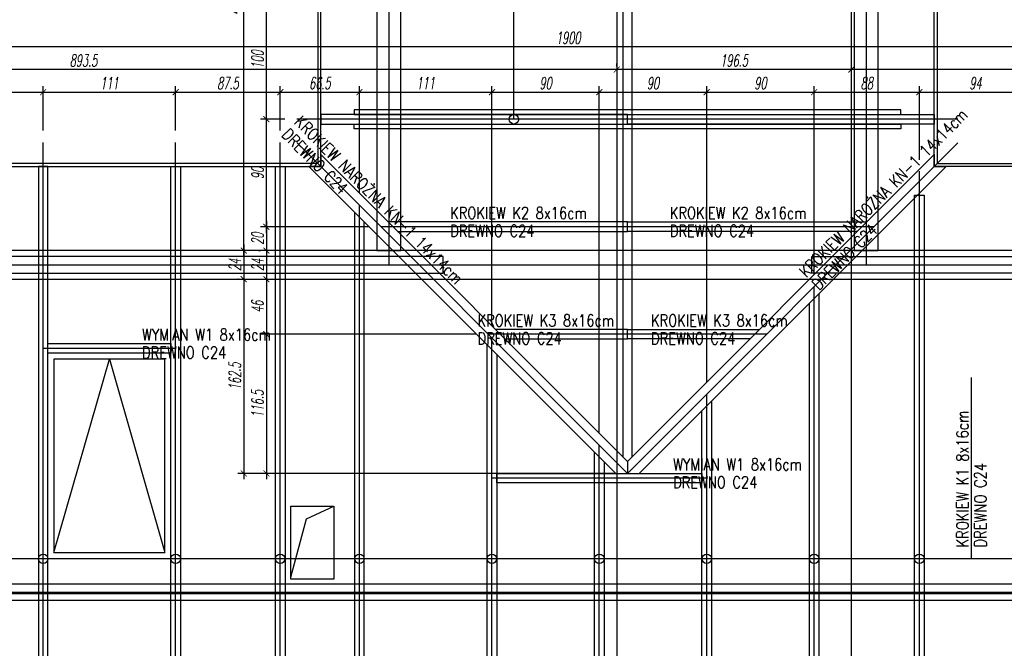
# Model space of a CAD drawing. Header units: millimetres. Extents: x -66901 to 936319, y -323998 to 488548.
# Tile 80 of 84: x 550862 to 559112, y 479422 to 484685. Entities that reach past the tile are written whole.
import ezdxf
from ezdxf.lldxf.tags import DXFTag

# ---------------------------------------------------------------- set-up
doc = ezdxf.new("R2010")
doc.units = ezdxf.units.MM
doc.header["$LTSCALE"] = 5
doc.header["$MEASUREMENT"] = 0
for name, color, linetype in [('K-DREWNO', 15, 'Continuous'), ('k-kleszcze', 41, 'DASHED2'), ('K-OSIE', 1, 'CENTER'), ('K-OTWORY', 3, 'Continuous'), ('K-WYMIARY', 254, 'Continuous'), ('N-20', 254, 'Continuous'), ('N-25', 71, 'Continuous'), ('POMOCNICZE', 8, 'DASHED2'), ('S-25', 71, 'Continuous')]:
    doc.layers.add(name, color=color, linetype=linetype)
doc.styles.add('ROMANS', font='romans.shx', dxfattribs={"width": 0.8, "oblique": 10})
doc.styles.add('WYMIARY', font='romans.shx', dxfattribs={"width": 0.6, "oblique": 10})
tags = doc.linetypes.add('CENTER', pattern=[2, 1.25, -0.25, 0.25, -0.25]).pattern_tags.tags
tags[10:11] = [DXFTag(74, 4), DXFTag(75, 0), DXFTag(340, '0'), DXFTag(46, 1.0), DXFTag(50, 0.0), DXFTag(44, 0.0), DXFTag(45, 0.0)]
tags[8:9] = [DXFTag(74, 4), DXFTag(75, 0), DXFTag(340, '0'), DXFTag(46, 1.0), DXFTag(50, 0.0), DXFTag(44, 0.0), DXFTag(45, 0.0)]
tags[6:7] = [DXFTag(74, 4), DXFTag(75, 0), DXFTag(340, '0'), DXFTag(46, 1.0), DXFTag(50, 0.0), DXFTag(44, 0.0), DXFTag(45, 0.0)]
tags[4:5] = [DXFTag(74, 4), DXFTag(75, 0), DXFTag(340, '0'), DXFTag(46, 1.0), DXFTag(50, 0.0), DXFTag(44, 0.0), DXFTag(45, 0.0)]
tags = doc.linetypes.add('DASHED2', pattern=[0.375, 0.25, -0.125]).pattern_tags.tags
tags[6:7] = [DXFTag(74, 4), DXFTag(75, 0), DXFTag(340, '0'), DXFTag(46, 1.0), DXFTag(50, 0.0), DXFTag(44, 0.0), DXFTag(45, 0.0)]
tags[4:5] = [DXFTag(74, 4), DXFTag(75, 0), DXFTag(340, '0'), DXFTag(46, 1.0), DXFTag(50, 0.0), DXFTag(44, 0.0), DXFTag(45, 0.0)]
doc.dimstyles.new('CM50', dxfattribs={"dimscale": 50, "dimtxt": 2, "dimasz": 1, "dimexe": 1, "dimexo": 2, "dimgap": 0.5, "dimtad": 1, "dimlfac": 0.1, "dimrnd": 0.5, "dimdsep": 46, "dimtxsty": 'WYMIARY', "dimblk": 'ARCHTICK', "dimcen": 0, "dimdle": 1, "dimclrd": 253, "dimclre": 251, "dimclrt": 30, "dimaunit": 1, "dimadec": 0, "dimazin": 0, "dimtfac": 1, "dimtix": 1, "dimtmove": 0, "dimatfit": 3, "dimldrblk": 'ARCHTICK', "dimfxl": 1, "dimtvp": 0.4, "dimtolj": 1, "dimarcsym": 0})

# ---------------------------------------------------------------- blocks, each defined once
blk = doc.blocks.new('_ArchTick')
at = {"color": 0, "linetype": 'ByBlock', "const_width": 0.15}
blk.add_lwpolyline([(-0.5, -0.5), (0.5, 0.5)], dxfattribs=at)
blk = doc.blocks.new('*D6')
at = {"layer": 'Defpoints', "color": 0, "transparency": 16777216}
for p in [(552928.5, 483851.5), (553184.5, 483851.5), (553889.5, 482951.5)]:
    blk.add_point(p, dxfattribs=at)
at = {"layer": 'K-WYMIARY', "color": 253, "lineweight": -2, "transparency": 16777216}
blk.add_line((552928.5, 482901.5), (552928.5, 483901.5), dxfattribs=at)
at = {"layer": 'K-WYMIARY', "color": 251, "lineweight": -2, "transparency": 16777216}
for p, q in [((553084.5, 483851.5), (552878.5, 483851.5)), ((553789.5, 482951.5), (552878.5, 482951.5))]:
    blk.add_line(p, q, dxfattribs=at)
at = {"layer": 'K-WYMIARY', "color": 253, "lineweight": -2, "transparency": 16777216, "xscale": 50, "yscale": 50, "zscale": 50}
for p, rotation in [((552928.5, 483851.5), 90), ((552928.5, 482951.5), 270)]:
    blk.add_blockref('_ArchTick', p, dxfattribs=dict(at, rotation=rotation))
at = {"layer": 'K-WYMIARY', "color": 30, "transparency": 16777216, "insert": (552853.5, 483401.5), "char_height": 100, "attachment_point": 5, "rotation": 90, "style": 'WYMIARY'}
blk.add_mtext('\\A1;90', dxfattribs=at)
blk = doc.blocks.new('*D7')
at = {"layer": 'Defpoints', "color": 0, "transparency": 16777216}
for p in [(552928.5, 484851.5), (553184.5, 484851.5), (553184.5, 483851.5)]:
    blk.add_point(p, dxfattribs=at)
at = {"layer": 'K-WYMIARY', "color": 251, "lineweight": -2, "transparency": 16777216}
for p, q in [((553084.5, 484851.5), (552878.5, 484851.5)), ((553084.5, 483851.5), (552878.5, 483851.5))]:
    blk.add_line(p, q, dxfattribs=at)
at = {"layer": 'K-WYMIARY', "color": 253, "lineweight": -2, "transparency": 16777216}
blk.add_line((552928.5, 483801.5), (552928.5, 484901.5), dxfattribs=at)
at = {"layer": 'K-WYMIARY', "color": 253, "lineweight": -2, "transparency": 16777216, "xscale": 50, "yscale": 50, "zscale": 50}
for p, rotation in [((552928.5, 484851.5), 90), ((552928.5, 483851.5), 270)]:
    blk.add_blockref('_ArchTick', p, dxfattribs=dict(at, rotation=rotation))
at = {"layer": 'K-WYMIARY', "color": 30, "transparency": 16777216, "insert": (552853.5, 484351.5), "char_height": 100, "attachment_point": 5, "rotation": 90, "style": 'WYMIARY'}
blk.add_mtext('\\A1;100', dxfattribs=at)
blk = doc.blocks.new('*D5')
at = {"layer": 'Defpoints', "color": 0, "transparency": 16777216}
for p in [(552738.5, 486851.5), (553184.5, 486851.5), (552825.5, 482751.5)]:
    blk.add_point(p, dxfattribs=at)
at = {"layer": 'K-WYMIARY', "color": 251, "lineweight": -2, "transparency": 16777216}
for p, q in [((553084.5, 486851.5), (552688.5, 486851.5)), ((552725.5, 482751.5), (552688.5, 482751.5))]:
    blk.add_line(p, q, dxfattribs=at)
at = {"layer": 'K-WYMIARY', "color": 253, "lineweight": -2, "transparency": 16777216}
blk.add_line((552738.5, 482701.5), (552738.5, 486901.5), dxfattribs=at)
at = {"layer": 'K-WYMIARY', "color": 253, "lineweight": -2, "transparency": 16777216, "xscale": 50, "yscale": 50, "zscale": 50}
for p, rotation in [((552738.5, 486851.5), 90), ((552738.5, 482751.5), 270)]:
    blk.add_blockref('_ArchTick', p, dxfattribs=dict(at, rotation=rotation))
at = {"layer": 'K-WYMIARY', "color": 30, "transparency": 16777216, "insert": (552663.5, 484801.5), "char_height": 100, "attachment_point": 5, "rotation": 90, "style": 'WYMIARY'}
blk.add_mtext('\\A1;410', dxfattribs=at)
blk = doc.blocks.new('*D86')
at = {"layer": 'Defpoints', "color": 0, "transparency": 16777216}
for p in [(551058.3, 484078), (550188.4, 483656.5), (551058.3, 483656.5)]:
    blk.add_point(p, dxfattribs=at)
at = {"layer": 'K-WYMIARY', "color": 251, "lineweight": -2, "transparency": 16777216}
for p, q in [((550188.4, 483756.5), (550188.4, 484128)), ((551058.3, 483756.5), (551058.3, 484128))]:
    blk.add_line(p, q, dxfattribs=at)
at = {"layer": 'K-WYMIARY', "color": 253, "lineweight": -2, "transparency": 16777216}
blk.add_line((550138.4, 484078), (551108.3, 484078), dxfattribs=at)
at = {"layer": 'K-WYMIARY', "color": 253, "lineweight": -2, "transparency": 16777216, "xscale": 50, "yscale": 50, "zscale": 50, "rotation": 180}
blk.add_blockref('_ArchTick', (550188.4, 484078), dxfattribs=at)
at = {"layer": 'K-WYMIARY', "color": 253, "lineweight": -2, "transparency": 16777216, "xscale": 50, "yscale": 50, "zscale": 50}
blk.add_blockref('_ArchTick', (551058.3, 484078), dxfattribs=at)
at = {"layer": 'K-WYMIARY', "color": 30, "transparency": 16777216, "insert": (550623.4, 484153), "char_height": 100, "attachment_point": 5, "style": 'WYMIARY'}
blk.add_mtext('\\A1;87', dxfattribs=at)
blk = doc.blocks.new('*D87')
at = {"layer": 'Defpoints', "color": 0, "transparency": 16777216}
for p in [(552168.3, 484078), (551058.3, 483656.5), (552168.3, 483656.5)]:
    blk.add_point(p, dxfattribs=at)
at = {"layer": 'K-WYMIARY', "color": 251, "lineweight": -2, "transparency": 16777216}
for p, q in [((551058.3, 483756.5), (551058.3, 484128)), ((552168.3, 483756.5), (552168.3, 484128))]:
    blk.add_line(p, q, dxfattribs=at)
at = {"layer": 'K-WYMIARY', "color": 253, "lineweight": -2, "transparency": 16777216}
blk.add_line((551008.3, 484078), (552218.3, 484078), dxfattribs=at)
at = {"layer": 'K-WYMIARY', "color": 253, "lineweight": -2, "transparency": 16777216, "xscale": 50, "yscale": 50, "zscale": 50, "rotation": 180}
blk.add_blockref('_ArchTick', (551058.3, 484078), dxfattribs=at)
at = {"layer": 'K-WYMIARY', "color": 253, "lineweight": -2, "transparency": 16777216, "xscale": 50, "yscale": 50, "zscale": 50}
blk.add_blockref('_ArchTick', (552168.3, 484078), dxfattribs=at)
at = {"layer": 'K-WYMIARY', "color": 30, "transparency": 16777216, "insert": (551613.3, 484153), "char_height": 100, "attachment_point": 5, "style": 'WYMIARY'}
blk.add_mtext('\\A1;111', dxfattribs=at)
blk = doc.blocks.new('*D88')
at = {"layer": 'Defpoints', "color": 0, "transparency": 16777216}
for p in [(553044.9, 484078), (552168.3, 483656.5), (553044.9, 483656.5)]:
    blk.add_point(p, dxfattribs=at)
at = {"layer": 'K-WYMIARY', "color": 251, "lineweight": -2, "transparency": 16777216}
for p, q in [((552168.3, 483756.5), (552168.3, 484128)), ((553044.9, 483756.5), (553044.9, 484128))]:
    blk.add_line(p, q, dxfattribs=at)
at = {"layer": 'K-WYMIARY', "color": 253, "lineweight": -2, "transparency": 16777216}
blk.add_line((552118.3, 484078), (553094.9, 484078), dxfattribs=at)
at = {"layer": 'K-WYMIARY', "color": 253, "lineweight": -2, "transparency": 16777216, "xscale": 50, "yscale": 50, "zscale": 50, "rotation": 180}
blk.add_blockref('_ArchTick', (552168.3, 484078), dxfattribs=at)
at = {"layer": 'K-WYMIARY', "color": 253, "lineweight": -2, "transparency": 16777216, "xscale": 50, "yscale": 50, "zscale": 50}
blk.add_blockref('_ArchTick', (553044.9, 484078), dxfattribs=at)
at = {"layer": 'K-WYMIARY', "color": 30, "transparency": 16777216, "insert": (552606.6, 484153), "char_height": 100, "attachment_point": 5, "style": 'WYMIARY'}
blk.add_mtext('\\A1;87.5', dxfattribs=at)
blk = doc.blocks.new('*D89')
at = {"layer": 'Defpoints', "color": 0, "transparency": 16777216}
for p in [(553708.3, 484078), (553044.9, 483656.5), (553708.3, 483132.6)]:
    blk.add_point(p, dxfattribs=at)
at = {"layer": 'K-WYMIARY', "color": 251, "lineweight": -2, "transparency": 16777216}
for p, q in [((553044.9, 483756.5), (553044.9, 484128)), ((553708.3, 483232.6), (553708.3, 484128))]:
    blk.add_line(p, q, dxfattribs=at)
at = {"layer": 'K-WYMIARY', "color": 253, "lineweight": -2, "transparency": 16777216}
blk.add_line((552994.9, 484078), (553758.3, 484078), dxfattribs=at)
at = {"layer": 'K-WYMIARY', "color": 253, "lineweight": -2, "transparency": 16777216, "xscale": 50, "yscale": 50, "zscale": 50, "rotation": 180}
blk.add_blockref('_ArchTick', (553044.9, 484078), dxfattribs=at)
at = {"layer": 'K-WYMIARY', "color": 253, "lineweight": -2, "transparency": 16777216, "xscale": 50, "yscale": 50, "zscale": 50}
blk.add_blockref('_ArchTick', (553708.3, 484078), dxfattribs=at)
at = {"layer": 'K-WYMIARY', "color": 30, "transparency": 16777216, "insert": (553376.6, 484153), "char_height": 100, "attachment_point": 5, "style": 'WYMIARY'}
blk.add_mtext('\\A1;66.5', dxfattribs=at)
blk = doc.blocks.new('*D90')
at = {"layer": 'Defpoints', "color": 0, "transparency": 16777216}
for p in [(554818.4, 484078), (553708.3, 483132.6), (554818.4, 482022.6)]:
    blk.add_point(p, dxfattribs=at)
at = {"layer": 'K-WYMIARY', "color": 251, "lineweight": -2, "transparency": 16777216}
for p, q in [((553708.3, 483232.6), (553708.3, 484128)), ((554818.4, 482122.6), (554818.4, 484128))]:
    blk.add_line(p, q, dxfattribs=at)
at = {"layer": 'K-WYMIARY', "color": 253, "lineweight": -2, "transparency": 16777216}
blk.add_line((553658.3, 484078), (554868.4, 484078), dxfattribs=at)
at = {"layer": 'K-WYMIARY', "color": 253, "lineweight": -2, "transparency": 16777216, "xscale": 50, "yscale": 50, "zscale": 50, "rotation": 180}
blk.add_blockref('_ArchTick', (553708.3, 484078), dxfattribs=at)
at = {"layer": 'K-WYMIARY', "color": 253, "lineweight": -2, "transparency": 16777216, "xscale": 50, "yscale": 50, "zscale": 50}
blk.add_blockref('_ArchTick', (554818.4, 484078), dxfattribs=at)
at = {"layer": 'K-WYMIARY', "color": 30, "transparency": 16777216, "insert": (554263.4, 484153), "char_height": 100, "attachment_point": 5, "style": 'WYMIARY'}
blk.add_mtext('\\A1;111', dxfattribs=at)
blk = doc.blocks.new('*D91')
at = {"layer": 'Defpoints', "color": 0, "transparency": 16777216}
for p in [(555718.4, 484078), (554818.4, 482022.6), (555718.4, 481122.6)]:
    blk.add_point(p, dxfattribs=at)
at = {"layer": 'K-WYMIARY', "color": 251, "lineweight": -2, "transparency": 16777216}
for p, q in [((554818.4, 482122.6), (554818.4, 484128)), ((555718.4, 481222.6), (555718.4, 484128))]:
    blk.add_line(p, q, dxfattribs=at)
at = {"layer": 'K-WYMIARY', "color": 253, "lineweight": -2, "transparency": 16777216}
blk.add_line((554768.4, 484078), (555768.4, 484078), dxfattribs=at)
at = {"layer": 'K-WYMIARY', "color": 253, "lineweight": -2, "transparency": 16777216, "xscale": 50, "yscale": 50, "zscale": 50, "rotation": 180}
blk.add_blockref('_ArchTick', (554818.4, 484078), dxfattribs=at)
at = {"layer": 'K-WYMIARY', "color": 253, "lineweight": -2, "transparency": 16777216, "xscale": 50, "yscale": 50, "zscale": 50}
blk.add_blockref('_ArchTick', (555718.4, 484078), dxfattribs=at)
at = {"layer": 'K-WYMIARY', "color": 30, "transparency": 16777216, "insert": (555268.4, 484153), "char_height": 100, "attachment_point": 5, "style": 'WYMIARY'}
blk.add_mtext('\\A1;90', dxfattribs=at)
blk = doc.blocks.new('*D92')
at = {"layer": 'Defpoints', "color": 0, "transparency": 16777216}
for p in [(556618.4, 484078), (556618.4, 481550.4), (555718.4, 481122.6)]:
    blk.add_point(p, dxfattribs=at)
at = {"layer": 'K-WYMIARY', "color": 251, "lineweight": -2, "transparency": 16777216}
for p, q in [((555718.4, 481222.6), (555718.4, 484128)), ((556618.4, 481650.4), (556618.4, 484128))]:
    blk.add_line(p, q, dxfattribs=at)
at = {"layer": 'K-WYMIARY', "color": 253, "lineweight": -2, "transparency": 16777216}
blk.add_line((555668.4, 484078), (556668.4, 484078), dxfattribs=at)
at = {"layer": 'K-WYMIARY', "color": 253, "lineweight": -2, "transparency": 16777216, "xscale": 50, "yscale": 50, "zscale": 50, "rotation": 180}
blk.add_blockref('_ArchTick', (555718.4, 484078), dxfattribs=at)
at = {"layer": 'K-WYMIARY', "color": 253, "lineweight": -2, "transparency": 16777216, "xscale": 50, "yscale": 50, "zscale": 50}
blk.add_blockref('_ArchTick', (556618.4, 484078), dxfattribs=at)
at = {"layer": 'K-WYMIARY', "color": 30, "transparency": 16777216, "insert": (556168.4, 484153), "char_height": 100, "attachment_point": 5, "style": 'WYMIARY'}
blk.add_mtext('\\A1;90', dxfattribs=at)
blk = doc.blocks.new('*D93')
at = {"layer": 'Defpoints', "color": 0, "transparency": 16777216}
for p in [(557518.4, 484078), (557518.4, 482450.4), (556618.4, 481550.4)]:
    blk.add_point(p, dxfattribs=at)
at = {"layer": 'K-WYMIARY', "color": 251, "lineweight": -2, "transparency": 16777216}
for p, q in [((556618.4, 481650.4), (556618.4, 484128)), ((557518.4, 482550.4), (557518.4, 484128))]:
    blk.add_line(p, q, dxfattribs=at)
at = {"layer": 'K-WYMIARY', "color": 253, "lineweight": -2, "transparency": 16777216}
blk.add_line((556568.4, 484078), (557568.4, 484078), dxfattribs=at)
at = {"layer": 'K-WYMIARY', "color": 253, "lineweight": -2, "transparency": 16777216, "xscale": 50, "yscale": 50, "zscale": 50, "rotation": 180}
blk.add_blockref('_ArchTick', (556618.4, 484078), dxfattribs=at)
at = {"layer": 'K-WYMIARY', "color": 253, "lineweight": -2, "transparency": 16777216, "xscale": 50, "yscale": 50, "zscale": 50}
blk.add_blockref('_ArchTick', (557518.4, 484078), dxfattribs=at)
at = {"layer": 'K-WYMIARY', "color": 30, "transparency": 16777216, "insert": (557068.4, 484153), "char_height": 100, "attachment_point": 5, "style": 'WYMIARY'}
blk.add_mtext('\\A1;90', dxfattribs=at)
blk = doc.blocks.new('*D94')
at = {"layer": 'Defpoints', "color": 0, "transparency": 16777216}
for p in [(558399.9, 484078), (558399.9, 483411.5), (557518.4, 482450.4)]:
    blk.add_point(p, dxfattribs=at)
at = {"layer": 'K-WYMIARY', "color": 251, "lineweight": -2, "transparency": 16777216}
for p, q in [((557518.4, 482550.4), (557518.4, 484128)), ((558399.9, 483511.5), (558399.9, 484128))]:
    blk.add_line(p, q, dxfattribs=at)
at = {"layer": 'K-WYMIARY', "color": 253, "lineweight": -2, "transparency": 16777216}
blk.add_line((557468.4, 484078), (558449.9, 484078), dxfattribs=at)
at = {"layer": 'K-WYMIARY', "color": 253, "lineweight": -2, "transparency": 16777216, "xscale": 50, "yscale": 50, "zscale": 50, "rotation": 180}
blk.add_blockref('_ArchTick', (557518.4, 484078), dxfattribs=at)
at = {"layer": 'K-WYMIARY', "color": 253, "lineweight": -2, "transparency": 16777216, "xscale": 50, "yscale": 50, "zscale": 50}
blk.add_blockref('_ArchTick', (558399.9, 484078), dxfattribs=at)
at = {"layer": 'K-WYMIARY', "color": 30, "transparency": 16777216, "insert": (557959.1, 484153), "char_height": 100, "attachment_point": 5, "style": 'WYMIARY'}
blk.add_mtext('\\A1;88', dxfattribs=at)
blk = doc.blocks.new('*D95')
at = {"layer": 'Defpoints', "color": 0, "transparency": 16777216}
for p in [(559340.6, 484078), (559340.6, 483651), (558399.9, 483411.5)]:
    blk.add_point(p, dxfattribs=at)
at = {"layer": 'K-WYMIARY', "color": 251, "lineweight": -2, "transparency": 16777216}
for p, q in [((558399.9, 483511.5), (558399.9, 484128)), ((559340.6, 483751), (559340.6, 484128))]:
    blk.add_line(p, q, dxfattribs=at)
at = {"layer": 'K-WYMIARY', "color": 253, "lineweight": -2, "transparency": 16777216}
blk.add_line((558349.9, 484078), (559390.6, 484078), dxfattribs=at)
at = {"layer": 'K-WYMIARY', "color": 253, "lineweight": -2, "transparency": 16777216, "xscale": 50, "yscale": 50, "zscale": 50, "rotation": 180}
blk.add_blockref('_ArchTick', (558399.9, 484078), dxfattribs=at)
at = {"layer": 'K-WYMIARY', "color": 253, "lineweight": -2, "transparency": 16777216, "xscale": 50, "yscale": 50, "zscale": 50}
blk.add_blockref('_ArchTick', (559340.6, 484078), dxfattribs=at)
at = {"layer": 'K-WYMIARY', "color": 30, "transparency": 16777216, "insert": (558870.2, 484153), "char_height": 100, "attachment_point": 5, "style": 'WYMIARY'}
blk.add_mtext('\\A1;94', dxfattribs=at)
blk = doc.blocks.new('*D105')
at = {"layer": 'Defpoints', "color": 0, "transparency": 16777216}
for p in [(557829.9, 484268), (557829.9, 484192.5), (563987.9, 484078)]:
    blk.add_point(p, dxfattribs=at)
at = {"layer": 'K-WYMIARY', "color": 251, "lineweight": -2, "transparency": 16777216}
for p, q in [((557829.9, 484292.5), (557829.9, 484318)), ((563987.9, 484178), (563987.9, 484318))]:
    blk.add_line(p, q, dxfattribs=at)
at = {"layer": 'K-WYMIARY', "color": 253, "lineweight": -2, "transparency": 16777216}
blk.add_line((564037.9, 484268), (557779.9, 484268), dxfattribs=at)
at = {"layer": 'K-WYMIARY', "color": 253, "lineweight": -2, "transparency": 16777216, "xscale": 50, "yscale": 50, "zscale": 50, "rotation": 180}
blk.add_blockref('_ArchTick', (557829.9, 484268), dxfattribs=at)
at = {"layer": 'K-WYMIARY', "color": 253, "lineweight": -2, "transparency": 16777216, "xscale": 50, "yscale": 50, "zscale": 50}
blk.add_blockref('_ArchTick', (563987.9, 484268), dxfattribs=at)
at = {"layer": 'K-WYMIARY', "color": 30, "transparency": 16777216, "insert": (560908.9, 484343), "char_height": 100, "attachment_point": 5, "style": 'WYMIARY'}
blk.add_mtext('\\A1;616', dxfattribs=at)
blk = doc.blocks.new('*D106')
at = {"layer": 'Defpoints', "color": 0, "transparency": 16777216}
for p in [(555864.8, 484268), (555864.8, 484192.5), (557829.9, 484192.5)]:
    blk.add_point(p, dxfattribs=at)
at = {"layer": 'K-WYMIARY', "color": 251, "lineweight": -2, "transparency": 16777216}
for p, q in [((555864.8, 484292.5), (555864.8, 484318)), ((557829.9, 484292.5), (557829.9, 484318))]:
    blk.add_line(p, q, dxfattribs=at)
at = {"layer": 'K-WYMIARY', "color": 253, "lineweight": -2, "transparency": 16777216}
blk.add_line((557879.9, 484268), (555814.8, 484268), dxfattribs=at)
at = {"layer": 'K-WYMIARY', "color": 253, "lineweight": -2, "transparency": 16777216, "xscale": 50, "yscale": 50, "zscale": 50, "rotation": 180}
blk.add_blockref('_ArchTick', (555864.8, 484268), dxfattribs=at)
at = {"layer": 'K-WYMIARY', "color": 253, "lineweight": -2, "transparency": 16777216, "xscale": 50, "yscale": 50, "zscale": 50}
blk.add_blockref('_ArchTick', (557829.9, 484268), dxfattribs=at)
at = {"layer": 'K-WYMIARY', "color": 30, "transparency": 16777216, "insert": (556847.3, 484343), "char_height": 100, "attachment_point": 5, "style": 'WYMIARY'}
blk.add_mtext('\\A1;196.5', dxfattribs=at)
blk = doc.blocks.new('*D107')
at = {"layer": 'Defpoints', "color": 0, "transparency": 16777216}
for p in [(546927.9, 484268), (546927.9, 484192.5), (555864.8, 484192.5)]:
    blk.add_point(p, dxfattribs=at)
at = {"layer": 'K-WYMIARY', "color": 251, "lineweight": -2, "transparency": 16777216}
for p, q in [((546927.9, 484292.5), (546927.9, 484318)), ((555864.8, 484292.5), (555864.8, 484318))]:
    blk.add_line(p, q, dxfattribs=at)
at = {"layer": 'K-WYMIARY', "color": 253, "lineweight": -2, "transparency": 16777216}
blk.add_line((555914.8, 484268), (546877.9, 484268), dxfattribs=at)
at = {"layer": 'K-WYMIARY', "color": 253, "lineweight": -2, "transparency": 16777216, "xscale": 50, "yscale": 50, "zscale": 50, "rotation": 180}
blk.add_blockref('_ArchTick', (546927.9, 484268), dxfattribs=at)
at = {"layer": 'K-WYMIARY', "color": 253, "lineweight": -2, "transparency": 16777216, "xscale": 50, "yscale": 50, "zscale": 50}
blk.add_blockref('_ArchTick', (555864.8, 484268), dxfattribs=at)
at = {"layer": 'K-WYMIARY', "color": 30, "transparency": 16777216, "insert": (551396.4, 484343), "char_height": 100, "attachment_point": 5, "style": 'WYMIARY'}
blk.add_mtext('\\A1;893.5', dxfattribs=at)
blk = doc.blocks.new('*D109')
at = {"layer": 'Defpoints', "color": 0, "transparency": 16777216}
for p in [(545957.9, 484458), (545957.9, 483481.5), (564957.9, 483481.5)]:
    blk.add_point(p, dxfattribs=at)
at = {"layer": 'K-WYMIARY', "color": 253, "lineweight": -2, "transparency": 16777216}
blk.add_line((565007.9, 484458), (545907.9, 484458), dxfattribs=at)
at = {"layer": 'K-WYMIARY', "color": 251, "lineweight": -2, "transparency": 16777216}
for p, q in [((545957.9, 483581.5), (545957.9, 484508)), ((564957.9, 483581.5), (564957.9, 484508))]:
    blk.add_line(p, q, dxfattribs=at)
at = {"layer": 'K-WYMIARY', "color": 253, "lineweight": -2, "transparency": 16777216, "xscale": 50, "yscale": 50, "zscale": 50, "rotation": 180}
blk.add_blockref('_ArchTick', (545957.9, 484458), dxfattribs=at)
at = {"layer": 'K-WYMIARY', "color": 253, "lineweight": -2, "transparency": 16777216, "xscale": 50, "yscale": 50, "zscale": 50}
blk.add_blockref('_ArchTick', (564957.9, 484458), dxfattribs=at)
at = {"layer": 'K-WYMIARY', "color": 30, "transparency": 16777216, "insert": (555457.9, 484533), "char_height": 100, "attachment_point": 5, "style": 'WYMIARY'}
blk.add_mtext('\\A1;1900', dxfattribs=at)
blk = doc.blocks.new('*D110')
at = {"layer": 'Defpoints', "color": 0, "transparency": 16777216}
for p in [(553889.5, 482951.5), (552928.5, 482751.5), (552962.5, 482751.5)]:
    blk.add_point(p, dxfattribs=at)
at = {"layer": 'K-WYMIARY', "color": 253, "lineweight": -2, "transparency": 16777216}
blk.add_line((552928.5, 483001.5), (552928.5, 482701.5), dxfattribs=at)
at = {"layer": 'K-WYMIARY', "color": 251, "lineweight": -2, "transparency": 16777216}
for p, q in [((553789.5, 482951.5), (552878.5, 482951.5)), ((552862.5, 482751.5), (552878.5, 482751.5))]:
    blk.add_line(p, q, dxfattribs=at)
at = {"layer": 'K-WYMIARY', "color": 253, "lineweight": -2, "transparency": 16777216, "xscale": 50, "yscale": 50, "zscale": 50}
for p, rotation in [((552928.5, 482951.5), 90), ((552928.5, 482751.5), 270)]:
    blk.add_blockref('_ArchTick', p, dxfattribs=dict(at, rotation=rotation))
at = {"layer": 'K-WYMIARY', "color": 30, "transparency": 16777216, "insert": (552853.5, 482851.5), "char_height": 100, "attachment_point": 5, "rotation": 90, "style": 'WYMIARY'}
blk.add_mtext('\\A1;20', dxfattribs=at)
blk = doc.blocks.new('*D111')
at = {"layer": 'Defpoints', "color": 0, "transparency": 16777216}
for p in [(552962.5, 482751.5), (552928.5, 482511.5), (552962.5, 482511.5)]:
    blk.add_point(p, dxfattribs=at)
at = {"layer": 'K-WYMIARY', "color": 253, "lineweight": -2, "transparency": 16777216}
blk.add_line((552928.5, 482801.5), (552928.5, 482461.5), dxfattribs=at)
at = {"layer": 'K-WYMIARY', "color": 251, "lineweight": -2, "transparency": 16777216}
for p, q in [((552862.5, 482751.5), (552878.5, 482751.5)), ((552862.5, 482511.5), (552878.5, 482511.5))]:
    blk.add_line(p, q, dxfattribs=at)
at = {"layer": 'K-WYMIARY', "color": 253, "lineweight": -2, "transparency": 16777216, "xscale": 50, "yscale": 50, "zscale": 50}
for p, rotation in [((552928.5, 482751.5), 90), ((552928.5, 482511.5), 270)]:
    blk.add_blockref('_ArchTick', p, dxfattribs=dict(at, rotation=rotation))
at = {"layer": 'K-WYMIARY', "color": 30, "transparency": 16777216, "insert": (552853.5, 482631.5), "char_height": 100, "attachment_point": 5, "rotation": 90, "style": 'WYMIARY'}
blk.add_mtext('\\A1;24', dxfattribs=at)
blk = doc.blocks.new('*D112')
at = {"layer": 'Defpoints', "color": 0, "transparency": 16777216}
for p in [(552962.5, 482511.5), (552928.5, 482051.5), (554789.5, 482051.5)]:
    blk.add_point(p, dxfattribs=at)
at = {"layer": 'K-WYMIARY', "color": 253, "lineweight": -2, "transparency": 16777216}
blk.add_line((552928.5, 482561.5), (552928.5, 482001.5), dxfattribs=at)
at = {"layer": 'K-WYMIARY', "color": 251, "lineweight": -2, "transparency": 16777216}
for p, q in [((552862.5, 482511.5), (552878.5, 482511.5)), ((554689.5, 482051.5), (552878.5, 482051.5))]:
    blk.add_line(p, q, dxfattribs=at)
at = {"layer": 'K-WYMIARY', "color": 253, "lineweight": -2, "transparency": 16777216, "xscale": 50, "yscale": 50, "zscale": 50}
for p, rotation in [((552928.5, 482511.5), 90), ((552928.5, 482051.5), 270)]:
    blk.add_blockref('_ArchTick', p, dxfattribs=dict(at, rotation=rotation))
at = {"layer": 'K-WYMIARY', "color": 30, "transparency": 16777216, "insert": (552853.5, 482281.5), "char_height": 100, "attachment_point": 5, "rotation": 90, "style": 'WYMIARY'}
blk.add_mtext('\\A1;46', dxfattribs=at)
blk = doc.blocks.new('*D113')
at = {"layer": 'Defpoints', "color": 0, "transparency": 16777216}
for p in [(554789.5, 482051.5), (552928.5, 480886.5), (555954.5, 480886.5)]:
    blk.add_point(p, dxfattribs=at)
at = {"layer": 'K-WYMIARY', "color": 251, "lineweight": -2, "transparency": 16777216}
for p, q in [((554689.5, 482051.5), (552878.5, 482051.5)), ((555854.5, 480886.5), (552878.5, 480886.5))]:
    blk.add_line(p, q, dxfattribs=at)
at = {"layer": 'K-WYMIARY', "color": 253, "lineweight": -2, "transparency": 16777216}
blk.add_line((552928.5, 482101.5), (552928.5, 480836.5), dxfattribs=at)
at = {"layer": 'K-WYMIARY', "color": 253, "lineweight": -2, "transparency": 16777216, "xscale": 50, "yscale": 50, "zscale": 50}
for p, rotation in [((552928.5, 482051.5), 90), ((552928.5, 480886.5), 270)]:
    blk.add_blockref('_ArchTick', p, dxfattribs=dict(at, rotation=rotation))
at = {"layer": 'K-WYMIARY', "color": 30, "transparency": 16777216, "insert": (552853.5, 481469), "char_height": 100, "attachment_point": 5, "rotation": 90, "style": 'WYMIARY'}
blk.add_mtext('\\A1;116.5', dxfattribs=at)
blk = doc.blocks.new('*D114')
at = {"layer": 'Defpoints', "color": 0, "transparency": 16777216}
for p in [(552825.5, 482751.5), (552738.5, 482511.5), (552794, 482511.5)]:
    blk.add_point(p, dxfattribs=at)
at = {"layer": 'K-WYMIARY', "color": 253, "lineweight": -2, "transparency": 16777216}
blk.add_line((552738.5, 482801.5), (552738.5, 482461.5), dxfattribs=at)
at = {"layer": 'K-WYMIARY', "color": 251, "lineweight": -2, "transparency": 16777216}
for p, q in [((552725.5, 482751.5), (552688.5, 482751.5)), ((552694, 482511.5), (552688.5, 482511.5))]:
    blk.add_line(p, q, dxfattribs=at)
at = {"layer": 'K-WYMIARY', "color": 253, "lineweight": -2, "transparency": 16777216, "xscale": 50, "yscale": 50, "zscale": 50}
for p, rotation in [((552738.5, 482751.5), 90), ((552738.5, 482511.5), 270)]:
    blk.add_blockref('_ArchTick', p, dxfattribs=dict(at, rotation=rotation))
at = {"layer": 'K-WYMIARY', "color": 30, "transparency": 16777216, "insert": (552663.5, 482631.5), "char_height": 100, "attachment_point": 5, "rotation": 90, "style": 'WYMIARY'}
blk.add_mtext('\\A1;24', dxfattribs=at)
blk = doc.blocks.new('*D115')
at = {"layer": 'Defpoints', "color": 0, "transparency": 16777216}
for p in [(552794, 482511.5), (552738.5, 480886.5), (555954.5, 480886.5)]:
    blk.add_point(p, dxfattribs=at)
at = {"layer": 'K-WYMIARY', "color": 253, "lineweight": -2, "transparency": 16777216}
blk.add_line((552738.5, 482561.5), (552738.5, 480836.5), dxfattribs=at)
at = {"layer": 'K-WYMIARY', "color": 251, "lineweight": -2, "transparency": 16777216}
for p, q in [((552694, 482511.5), (552688.5, 482511.5)), ((555854.5, 480886.5), (552688.5, 480886.5))]:
    blk.add_line(p, q, dxfattribs=at)
at = {"layer": 'K-WYMIARY', "color": 253, "lineweight": -2, "transparency": 16777216, "xscale": 50, "yscale": 50, "zscale": 50}
for p, rotation in [((552738.5, 482511.5), 90), ((552738.5, 480886.5), 270)]:
    blk.add_blockref('_ArchTick', p, dxfattribs=dict(at, rotation=rotation))
at = {"layer": 'K-WYMIARY', "color": 30, "transparency": 16777216, "insert": (552663.5, 481699), "char_height": 100, "attachment_point": 5, "rotation": 90, "style": 'WYMIARY'}
blk.add_mtext('\\A1;162.5', dxfattribs=at)

msp = doc.modelspace()

# ---------------------------------------------------------------- linework, layer by layer
at = {"layer": 'K-DREWNO'}
msp.add_line((555954.49, 480985.484), (555954.49, 480886.489), dxfattribs=at)
for points in [[(553854.49, 482751.489), (554054.49, 482751.489), (554054.49, 486931.489), (553854.49, 486931.489)], [(557854.49, 482751.489), (558054.49, 482751.489), (558054.49, 486931.489), (557854.49, 486931.489)], [(553384.49, 483891.489), (553384.49, 483811.489), (555953.814, 483811.489), (555953.814, 483891.489)], [(558523.137, 483891.489), (558523.137, 483811.489), (555953.814, 483811.489), (555953.814, 483891.489)], [(551098.315, 483456.52), (551018.315, 483456.52), (551018.315, 478101.52), (551098.315, 478101.52)], [(552128.297, 483456.52), (552208.297, 483456.52), (552208.297, 478101.52), (552128.297, 478101.52)], [(553004.852, 483456.52), (553084.852, 483456.52), (553084.852, 478101.52), (553004.852, 478101.52)], [(558359.852, 483216.976), (558439.852, 483216.976), (558439.852, 478101.489), (558359.852, 478101.489)], [(554409.49, 482561.489), (554409.49, 482701.489), (545957.889, 482701.489), (545957.889, 482561.489), (554409.49, 482561.489)], [(557498.137, 482561.489), (557498.137, 482701.489), (564957.889, 482701.489), (564957.889, 482561.489), (557498.137, 482561.489)], [(551098.315, 481892.652), (551098.315, 481972.652), (552128.297, 481972.652), (552128.297, 481892.652)], [(554858.361, 480806.489), (554858.361, 480886.489), (556578.361, 480886.489), (556578.361, 480806.489)], [(564957.889, 479961.489), (564957.889, 479821.489), (545957.889, 479821.489), (545957.889, 479961.489)]]:
    msp.add_lwpolyline(points, close=True, dxfattribs=at)
for points in [[(555994.49, 481025.484), (555994.49, 486891.489), (555914.49, 486891.489), (555914.49, 481025.484)], [(555954.49, 480985.484), (553384.49, 483555.484), (553384.49, 483456.489), (553285.495, 483456.489), (555855.495, 480886.489)], [(555954.49, 480985.484), (558524.49, 483555.484), (558524.49, 483456.489), (558623.485, 483456.489), (556053.485, 480886.489)], [(553668.344, 483073.64), (553668.344, 478101.52), (553748.344, 478101.52), (553748.344, 482993.64)], [(554028.485, 482911.489), (555953.814, 482911.489), (555953.814, 482991.489), (553948.485, 482991.489)], [(557880.495, 482911.489), (555953.814, 482911.489), (555953.814, 482991.489), (557960.495, 482991.489)], [(557558.361, 482391.365), (557558.361, 478101.52), (557478.361, 478101.52), (557478.361, 482311.365)], [(554928.485, 482011.489), (555953.814, 482011.489), (555953.814, 482091.489), (554848.485, 482091.489)], [(556980.495, 482011.489), (555953.814, 482011.489), (555953.814, 482091.489), (557060.495, 482091.489)], [(554858.361, 481883.622), (554858.361, 478101.52), (554778.361, 478101.52), (554778.361, 481963.622)], [(556658.361, 481491.365), (556658.361, 478101.52), (556578.361, 478101.52), (556578.361, 481411.365)], [(555758.361, 480983.622), (555758.361, 478101.52), (555678.361, 478101.52), (555678.361, 481063.622)]]:
    msp.add_lwpolyline(points, dxfattribs=at)
at = {"layer": 'k-kleszcze'}
for points in [[(553359.49, 483481.489), (553384.49, 483456.489), (553384.49, 486891.489), (553359.49, 486891.489)], [(558549.49, 483481.489), (558524.49, 483456.489), (558524.49, 486891.489), (558549.49, 486891.489)], [(553665.162, 483931.489), (553665.162, 483891.489), (558243.818, 483891.489), (558243.818, 483931.489)], [(553665.162, 483771.489), (553665.162, 483811.489), (558243.818, 483811.489), (558243.818, 483771.489)], [(545957.889, 483481.489), (545957.889, 483456.489), (553384.49, 483456.489), (553359.49, 483481.489)], [(564957.889, 483481.489), (564957.889, 483456.489), (558524.49, 483456.489), (558549.49, 483481.489)]]:
    msp.add_lwpolyline(points, close=True, dxfattribs=at)
at = {"layer": 'K-OSIE'}
for p, q in [((555864.839, 487985), (555864.839, 471697.5)), ((557829.852, 487985), (557829.852, 471697.5)), ((553954.49, 487131.489), (553954.49, 482631.489)), ((557954.49, 487131.489), (557954.49, 482631.489)), ((558723.137, 483851.489), (553184.49, 483851.489)), ((551058.315, 478101.52), (551058.315, 483656.52)), ((552168.297, 478101.52), (552168.297, 483656.52)), ((553044.852, 478101.52), (553044.852, 483656.52)), ((555954.49, 480886.489), (553184.49, 483656.489)), ((555954.49, 480886.489), (558723.137, 483655.136)), ((558399.852, 478101.489), (558399.852, 483416.976)), ((553708.344, 478101.52), (553708.344, 483132.635)), ((558019.49, 482951.489), (553889.49, 482951.489)), ((545011.277, 482631.489), (566452, 482631.489)), ((557518.361, 478101.52), (557518.361, 482450.36)), ((557119.49, 482051.489), (554789.49, 482051.489)), ((554818.361, 478101.52), (554818.361, 482022.617)), ((552168.297, 481932.652), (551058.315, 481932.652)), ((556618.361, 478101.52), (556618.361, 481550.36)), ((555718.361, 478101.52), (555718.361, 481122.617)), ((556618.361, 480846.489), (554818.361, 480846.489)), ((545011.277, 479881.489), (566452, 479881.489)), ((545757.889, 479891.489), (565157.889, 479891.489))]:
    msp.add_line(p, q, dxfattribs=at)
at = {"layer": 'K-OTWORY'}
msp.add_lwpolyline([(553134.852, 480611.489), (553494.852, 480611.489), (553494.852, 480001.489), (553134.852, 480001.489)], close=True, dxfattribs=at)
at = {"layer": 'N-20'}
for p, q in [((555002.593, 483851.489), (555002.593, 486851.489)), ((564917.889, 480171), (545997.889, 480171))]:
    msp.add_line(p, q, dxfattribs=at)
msp.add_lwpolyline([(546807.889, 482511.489), (564107.889, 482511.489), (564107.889, 482751.489), (546807.889, 482751.489)], close=True, dxfattribs=at)
at = {"layer": 'N-25'}
for centre in [(555002.593, 483851.489), (551058.315, 480171), (552168.297, 480171), (553044.852, 480171), (553708.344, 480171), (554818.361, 480171), (555718.361, 480171), (556618.361, 480171), (557518.361, 480171), (558399.852, 480171)]:
    msp.add_circle(centre, 40, dxfattribs=at)
at = {"layer": 'POMOCNICZE'}
msp.add_lwpolyline([(551148.315, 480223.324), (552078.297, 480223.324), (552078.297, 481842.683), (551148.315, 481842.683)], close=True, dxfattribs=at)
for points in [[(551148.315, 480223.324), (551613.306, 481842.683), (552078.297, 480223.324)], [(553134.852, 480016.489), (553266, 480504.5), (553494.852, 480611.489)]]:
    msp.add_lwpolyline(points, dxfattribs=at)
at = {"layer": 'S-25'}
msp.add_line((558836.286, 480171), (558836.286, 481690.083), dxfattribs=at)

# ---------------------------------------------------------------- texts
at = {"layer": 'S-25', "style": 'ROMANS', "width": 0.8}
for s, rotation, p in [('KROKIEW NAROŻNA KN-1 14x14cm', 315, (553155.721, 483819.607)), ('KROKIEW NAROŻNA KN-1 14x14cm', 45, (557452.867, 482519.216)), ('DREWNO C24', 315, (553049.655, 483713.541)), ('KROKIEW K2 8x16cm', 0, (554468.549, 483016.489)), ('KROKIEW K2 8x16cm', 0, (556309.049, 483016.489)), ('DREWNO C24', 0, (554468.549, 482866.489)), ('DREWNO C24', 0, (556309.049, 482866.489)), ('DREWNO C24', 45, (557558.933, 482413.15)), ('KROKIEW K3 8x16cm', 0, (554697.549, 482116.489)), ('KROKIEW K3 8x16cm', 0, (556151.549, 482116.489)), ('WYMIAN W1 8x16cm', 0, (551886.049, 481997.652)), ('DREWNO C24', 0, (554697.549, 481966.489)), ('DREWNO C24', 0, (556151.549, 481966.489)), ('DREWNO C24', 0, (551886.049, 481847.652)), ('KROKIEW K1 8x16cm', 90, (558811.286, 480267.049)), ('WYMIAN W1 8x16cm', 0, (556336.112, 480911.489)), ('DREWNO C24', 90, (558961.286, 480267.049)), ('DREWNO C24', 0, (556336.112, 480761.489))]:
    msp.add_text(s, height=100, rotation=rotation, dxfattribs=at).set_placement(p)

# ---------------------------------------------------------------- dimensions: what is measured, and where the dimension line sits
at = {"layer": 'K-WYMIARY'}
for base, p1, p2, picture, middle in [((552738.5, 486851.489), (552825.5, 482751.489), (553184.49, 486851.489), '*D5', (552663.5, 484801.489)), ((552928.5, 484851.489), (553184.49, 483851.489), (553184.49, 484851.489), '*D7', (552853.5, 484351.489)), ((552928.5, 483851.489), (553889.49, 482951.489), (553184.49, 483851.489), '*D6', (552853.5, 483401.489)), ((552928.5, 482751.489), (553889.49, 482951.489), (552962.5, 482751.489), '*D110', (552853.5, 482851.489)), ((552738.5, 482511.489), (552825.5, 482751.489), (552794, 482511.489), '*D114', (552663.5, 482631.489)), ((552928.5, 482511.489), (552962.5, 482751.489), (552962.5, 482511.489), '*D111', (552853.5, 482631.489)), ((552738.5, 480886.489), (552794, 482511.489), (555954.49, 480886.489), '*D115', (552663.5, 481698.989)), ((552928.5, 482051.489), (552962.5, 482511.489), (554789.49, 482051.489), '*D112', (552853.5, 482281.489)), ((552928.5, 480886.489), (554789.49, 482051.489), (555954.49, 480886.489), '*D113', (552853.5, 481468.989))]:
    dim = msp.add_linear_dim(base=base, p1=p1, p2=p2, angle=90, dimstyle='CM50', override={"dimtmove": 1, "dimfxl": 0}, dxfattribs=at)
    dim.commit()
    dim.dimension.update_dxf_attribs({"geometry": picture, "text_midpoint": middle})
for base, p1, p2, picture, middle in [((545957.889, 484458), (564957.889, 483481.489), (545957.889, 483481.489), '*D109', (555457.889, 484533)), ((546927.8887, 484268), (555864.8385, 484192.5), (546927.8887, 484192.5), '*D107', (551396.3636, 484343)), ((555864.839, 484268), (557829.852, 484192.5), (555864.839, 484192.5), '*D106', (556847.345, 484343)), ((557829.852, 484268), (563987.882, 484078), (557829.852, 484192.5), '*D105', (560908.867, 484343)), ((551058.315, 484078), (550188.39, 483656.52), (551058.315, 483656.52), '*D86', (550623.353, 484153)), ((552168.297, 484078), (551058.315, 483656.52), (552168.297, 483656.52), '*D87', (551613.306, 484153)), ((553044.852, 484078), (552168.297, 483656.52), (553044.852, 483656.52), '*D88', (552606.575, 484153)), ((553708.344, 484078), (553044.852, 483656.52), (553708.344, 483132.635), '*D89', (553376.598, 484153)), ((554818.361, 484078), (553708.344, 483132.635), (554818.361, 482022.617), '*D90', (554263.352, 484153)), ((555718.361, 484078), (554818.361, 482022.617), (555718.361, 481122.617), '*D91', (555268.361, 484153)), ((556618.361, 484078), (555718.361, 481122.617), (556618.361, 481550.36), '*D92', (556168.361, 484153)), ((557518.361, 484078), (556618.361, 481550.36), (557518.361, 482450.36), '*D93', (557068.361, 484153)), ((558399.852, 484078), (557518.361, 482450.36), (558399.852, 483411.489), '*D94', (557959.106, 484153)), ((559340.6016, 484078), (558399.8517, 483411.4886), (559340.6016, 483651.0014), '*D95', (558870.2267, 484153))]:
    dim = msp.add_linear_dim(base=base, p1=p1, p2=p2, dimstyle='CM50', override={"dimtmove": 1, "dimfxl": 0}, dxfattribs=at)
    dim.commit()
    dim.dimension.update_dxf_attribs({"geometry": picture, "text_midpoint": middle})

doc.saveas('drawing.dxf')
